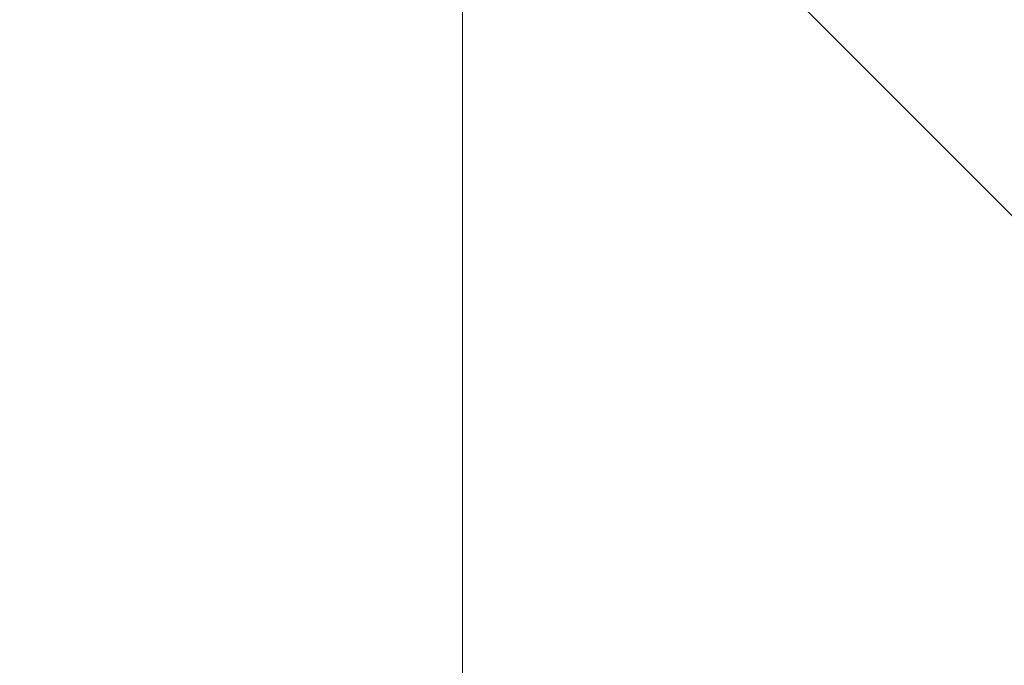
# Model space of a CAD drawing. Header units: metres. Extents: x -115250 to 1551995, y -140807 to 374743.
# Tile 104 of 205: x 114419 to 114604, y 78635 to 78756. Entities that reach past the tile are written whole.
import ezdxf

# ---------------------------------------------------------------- set-up
doc = ezdxf.new("R2010")
doc.units = ezdxf.units.M
doc.header["$LTSCALE"] = 100
doc.linetypes.add('0103aDVOJČERCHOVANÁ', pattern=[6.2, 3, -1, 0.1, -1, 0.1, -1])
doc.linetypes.add('{ Wide Dash }', pattern=[12, 4, -2, 4, -2])
for name, color, linetype, lineweight in [('010-pomocna', 30, 'Continuous', 15), ('910-dvere', 7, 'Continuous', 15), ('910-tenka', 4, 'Continuous', 15)]:
    doc.layers.add(name, color=color, linetype=linetype, lineweight=lineweight)

msp = doc.modelspace()

# ---------------------------------------------------------------- linework, layer by layer
at = {"layer": '010-pomocna', "color": 0, "linetype": '{ Wide Dash }', "flags": 128}
for points in [[(116926.69, 73944.28), (116926.69, 74409.32, 0.414216), (111276.48, 80059.48), (109626.67, 80059.48)], [(116826.69, 73944.28), (116826.69, 74409.32, 0.414216), (111276.49, 79959.48), (109626.67, 79959.48)]]:
    msp.add_lwpolyline(points, format="xyb", dxfattribs=at)
at = {"layer": '910-dvere', "color": 0, "linetype": 'Continuous'}
msp.add_lwpolyline([(114520.22, 78911.42), (114467.18, 78858.37), (115725.84, 77599.71), (115778.88, 77652.76)], close=True, dxfattribs=at)
msp.add_lwpolyline([(114502.53, 78823.02), (114502.53, 78143)], dxfattribs=at)
at = {"layer": '910-tenka', "color": 0, "linetype": '0103aDVOJČERCHOVANÁ', "flags": 128}
msp.add_lwpolyline([(117006.22, 74490.32, 0.410375), (111284.83, 80139.54), (109626.67, 80139.48)], format="xyb", dxfattribs=at)

doc.saveas('drawing.dxf')
